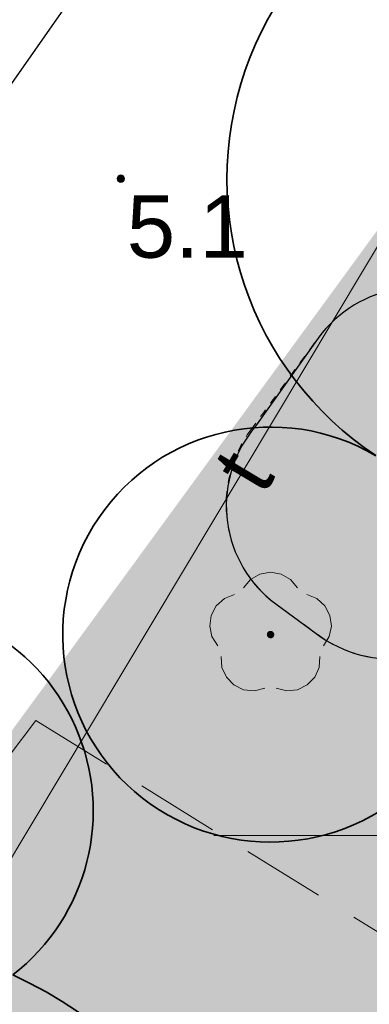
# Model space of a CAD drawing. Extents: x 5477758 to 5478338, y 5918296 to 5918505.
# Tile 25 of 135: x 5477895.16 to 5477899.37, y 5918347.97 to 5918359.83. Entities that reach past the tile are written whole.
import ezdxf
from ezdxf.enums import TextEntityAlignment as Align

# ---------------------------------------------------------------- set-up
doc = ezdxf.new("R2010")
doc.units = 0
doc.header["$PDSIZE"] = 0.75
for name, pattern in [('ACAD_ISO03W100', [30, 12, -18]), ('budynki akt$0$DASHED', [19.05, 12.7, -6.35]), ('PRZER2-1', [3, 2, -1])]:
    doc.linetypes.add(name, pattern=pattern)
doc.layers.get('0').update_dxf_attribs({"linetype": 'CONTINUOUS'})
for name, color, linetype in [('0_NAWIERZCHNIA UTWARDZONA_CHODNIK', 254, 'CONTINUOUS'), ('0_podziały zieleni średniowysokiej i nasadzeń niskich', 7, 'CONTINUOUS'), ('0_PROJEKTOWANE ZABAWKI', 7, 'CONTINUOUS'), ('A_GRANICA OPRACOWANIA', 7, 'CONTINUOUS'), ('ZZ_ramka', 6, 'CONTINUOUS')]:
    doc.layers.add(name, color=color, linetype=linetype)
for name, color, linetype, lineweight, true_color in [('GSPRDL', 7, 'CONTINUOUS', 18, 0x008000), ('GULTPR', 7, 'CONTINUOUS', 18, 0xff9100), ('GULTPR_O', 7, 'CONTINUOUS', 18, 0xff9100)]:
    doc.layers.add(name, color=color, linetype=linetype, lineweight=lineweight, true_color=true_color)
for name, color, linetype, lineweight in [('GSSKOD', 7, 'PRZER2-1', 18), ('OT_Rzedna', 7, 'CONTINUOUS', 18), ('pomiar', 7, 'CONTINUOUS', 18), ('ZZ_korona', 7, 'CONTINUOUS', 35), ('ZZ_trawnik', 62, 'CONTINUOUS', 50)]:
    doc.layers.add(name, color=color, linetype=linetype, lineweight=lineweight)
doc.styles.add('GEO-INFO', font='arial.ttf')

# ---------------------------------------------------------------- blocks, each defined once
blk = doc.blocks.new('OTRN')
at = {"linetype": 'Continuous', "lineweight": 13}
blk.add_hatch(color=0, dxfattribs=at).paths.add_polyline_path([(0, -0.091, 1), (0, 0.091, 1)])
at = {"color": 0, "linetype": 'Continuous', "lineweight": 13}
blk.add_circle((0, 0), 0.0906, dxfattribs=at)
blk = doc.blocks.new('SPDLP')
blk.add_hatch(color=0).paths.add_polyline_path([(0, -0.09), (0.027812, -0.085595), (0.052901, -0.072812), (0.072812, -0.052901), (0.085595, -0.027812), (0.09, 0), (0.085595, 0.027812), (0.072812, 0.052901), (0.052901, 0.072812), (0.027812, 0.085595), (0, 0.09), (-0.027812, 0.085595), (-0.052901, 0.072812), (-0.072812, 0.052901), (-0.085595, 0.027812), (-0.09, 0), (-0.085595, -0.027812), (-0.072812, -0.052901), (-0.052901, -0.072812), (-0.027812, -0.085595)])
at = {"color": 0}
for points in [[(-0.648554, 1.126667), (-0.481106, 1.325358), (-0.255912, 1.454989), (0, 1.5), (0.255912, 1.454989), (0.481106, 1.325358), (0.648554, 1.126667)], [(-1.271938, -0.268652), (-1.40916, -0.048001), (-1.462858, 0.20623), (-1.426585, 0.463525), (-1.304695, 0.693003), (-1.11182, 0.867117), (-0.871109, 0.964971)], [(0.871109, 0.964971), (1.11182, 0.867117), (1.304695, 0.693003), (1.426585, 0.463525), (1.462858, 0.20623), (1.40916, -0.048001), (1.271938, -0.268652)], [(-0.137547, -1.292703), (-0.389802, -1.355024), (-0.648184, -1.327532), (-0.881678, -1.213525), (-1.062258, -1.026689), (-1.168249, -0.78945), (-1.186929, -0.530282)], [(1.186929, -0.530282), (1.168249, -0.78945), (1.062258, -1.026689), (0.881678, -1.213525), (0.648184, -1.327532), (0.389802, -1.355024), (0.137547, -1.292703)]]:
    blk.add_lwpolyline(points, dxfattribs=at)
blk = doc.blocks.new('zw$2AC3')
at = {"linetype": 'ACAD_ISO03W100', "lineweight": 0, "ltscale": 0.1}
blk.add_lwpolyline([(-43.3, -268.3, 0.416285), (107.8, -118.4), (107.8, -58.1, 0.414214), (-42.2, 91.9), (-179.9, 91.9, 0.414214), (-329.9, -58.1), (-329.9, -118.4, 0.41423), (-179.9, -268.4, -0.000014)], format="xyb", close=True, dxfattribs=at)

msp = doc.modelspace()

# ---------------------------------------------------------------- hatches: boundary and pattern name
at = {"layer": '0_NAWIERZCHNIA UTWARDZONA_CHODNIK', "transparency": 33554636}
msp.add_hatch(color=256, dxfattribs=at).paths.add_polyline_path([(5477908.466, 5918357.953), (5477910.48, 5918356.535), (5477909.862, 5918355.583), (5477905.988, 5918350.001), (5477901.191, 5918343.092), (5477908.476, 5918338.173), (5477917.75, 5918331.911), (5477921.163, 5918329.606), (5477926.69, 5918325.875), (5477929.362, 5918324.071), (5477927.905, 5918321.692), (5477920.079, 5918327.139), (5477908.934, 5918334.9), (5477901.4, 5918340.146), (5477899.789, 5918341.268), (5477896.501, 5918343.587), (5477896.259, 5918344.15), (5477895.011, 5918344.835), (5477894.38, 5918345.124), (5477893.823, 5918345.456), (5477893.278, 5918345.836), (5477892.005, 5918346.724), (5477892.445, 5918347.336), (5477895.358, 5918351.387), (5477898.133, 5918349.668), (5477900.686, 5918348.087), (5477901.03, 5918348.011), (5477901.353, 5918348.025), (5477901.759, 5918348.207), (5477903.132, 5918350.182), (5477904.814, 5918352.63), (5477908.466, 5918357.953)])
at = {"layer": 'ZZ_trawnik', "lineweight": 13, "true_color": 0xd19cc7}
h = msp.add_hatch(dxfattribs=at)
h.set_pattern_fill('GRASS', color=9, scale=0.01)
h.set_pattern_definition([(55.0427, (5477912.81635, 5918360.15222), (-0.044293, 0.2501082), [0.047625, -0.3115852]), (10.0427, (5477912.81635, 5918360.15222), (-0.044293, 0.2501082), [0.047625, -0.206375]), (100.0427, (5477912.81635, 5918360.15222), (-0.2501082, -0.044293), [0.047625, -0.206375])])
h.paths.add_polyline_path([(5477902.984, 5918361.774), (5477908.466, 5918357.953), (5477901.759, 5918348.207), (5477901.353, 5918348.025), (5477901.03, 5918348.011), (5477900.686, 5918348.087), (5477895.358, 5918351.387)])

# ---------------------------------------------------------------- linework, layer by layer
at = {"color": 7, "linetype": 'Continuous', "lineweight": 13, "flags": 128}
msp.add_lwpolyline([(5477897.5, 5918350), (5477902.5, 5918350)], dxfattribs=at)
at = {"layer": '0_podziały zieleni średniowysokiej i nasadzeń niskich'}
msp.add_lwpolyline([(5477900.855, 5918356.316, 0.41423), (5477898.753, 5918355.991), (5477898.001, 5918354.93, 0.418101), (5477898.185, 5918352.837), (5477898.73, 5918352.434, 0.413553), (5477900.835, 5918352.723), (5477900.968, 5918352.903, 0.185441), (5477901.503, 5918351.974), (5477902.177, 5918351.5, 0.427086), (5477904.304, 5918351.894), (5477904.878, 5918352.735, 0.38882), (5477904.385, 5918354.696), (5477904.175, 5918354.842), (5477904.971, 5918355.987, 0.414214), (5477904.599, 5918358.064), (5477904.189, 5918358.35, 0.414214), (5477902.112, 5918357.977), (5477901.406, 5918356.963, 0.07919), (5477900.976, 5918356.227), (5477900.855, 5918356.316)], format="xyb", dxfattribs=at)
at = {"layer": 'A_GRANICA OPRACOWANIA', "color": 1, "linetype": 'budynki akt$0$DASHED', "ltscale": 0.1, "const_width": 0.4}
msp.add_lwpolyline([(5477902.984, 5918361.774), (5477916.9, 5918352.076), (5477917.564, 5918351.614), (5477920.33, 5918349.686), (5477925.008, 5918346.426), (5477927.636, 5918344.595), (5477927.224, 5918344.001), (5477929.613, 5918342.342), (5477930.353, 5918341.828), (5477931.84, 5918340.796), (5477932.36, 5918340.435), (5477932.052, 5918338.73), (5477931.779, 5918337.302), (5477931.203, 5918334.286), (5477930.468, 5918330.081), (5477929.362, 5918324.071), (5477927.904, 5918321.69), (5477892.005, 5918346.724), (5477902.984, 5918361.774)], dxfattribs=at)
at = {"layer": 'GSSKOD', "color": 7, "linetype": 'PRZER2-1', "lineweight": 18, "ltscale": 0.5}
msp.add_lwpolyline([(5477877.367, 5918343.138), (5477883.282, 5918345.295), (5477887.771, 5918346.742), (5477890.389, 5918347.155), (5477892.318, 5918347.351), (5477895.358, 5918351.387), (5477900.686, 5918348.087)], dxfattribs=at)
at = {"layer": 'GULTPR', "color": 30, "linetype": 'Continuous', "lineweight": 18, "true_color": 0xff9100}
msp.add_lwpolyline([(5477904.55, 5918365.6), (5477904.421, 5918365.385), (5477891.28, 5918343.408), (5477891.15, 5918343.19), (5477897.286, 5918337.71)], dxfattribs=at)
at = {"layer": 'OT_Rzedna', "color": 7}
msp.add_point((5477896.381, 5918357.914), dxfattribs=at)
at = {"layer": 'ZZ_korona'}
for centre, radius, start, end in [((5477901.658, 5918357.912), 4, 9.7782, 236.4984), ((5477898.182, 5918352.421), 2.5, 59.5434, 318.1427), ((5477893.549, 5918350.298), 2.5, 307.7964, 175.9926), ((5477892.521, 5918342.897, 10.12), 6, 290.3023, 64.7433)]:
    msp.add_arc(centre, radius, start, end, dxfattribs=at)
at = {"layer": 'ZZ_ramka'}
msp.add_lwpolyline([(5477984.837, 5918347.847), (5477951.948, 5918300.803), (5477886.382, 5918346.64), (5477919.27, 5918393.684)], close=True, dxfattribs=at)

# ---------------------------------------------------------------- block references
at = {"layer": '0_PROJEKTOWANE ZABAWKI', "color": 1, "lineweight": 0, "xscale": 0.0100229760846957, "yscale": 0.0100229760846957, "zscale": 0.0100229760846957, "rotation": 233.789402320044}
msp.add_blockref('zw$2AC3', (5477899.858, 5918352.948), dxfattribs=at)
at = {"layer": 'GSPRDL', "color": 96, "lineweight": 18, "true_color": 0x008000, "xscale": 0.5, "yscale": 0.5}
msp.add_blockref('SPDLP', (5477898.182, 5918352.421), dxfattribs=at)
at = {"layer": 'OT_Rzedna', "color": 7, "linetype": 'Continuous', "xscale": 0.5, "yscale": 0.5, "zscale": 0.5}
msp.add_blockref('OTRN', (5477896.381, 5918357.914), dxfattribs=at)

# ---------------------------------------------------------------- texts
at = {"layer": 'GULTPR_O', "color": 30, "linetype": 'Continuous', "lineweight": 0, "true_color": 0xff9100, "style": 'GEO-INFO'}
msp.add_text('t', height=0.75, rotation=59.1228, dxfattribs=at).set_placement((5477897.851, 5918354.396), align=Align.MIDDLE)
at = {"layer": 'pomiar', "color": 7, "style": 'GEO-INFO'}
msp.add_text('5.1', height=0.75, dxfattribs=at).set_placement((5477896.452, 5918357.711), align=Align.TOP_LEFT)

doc.saveas('drawing.dxf')
